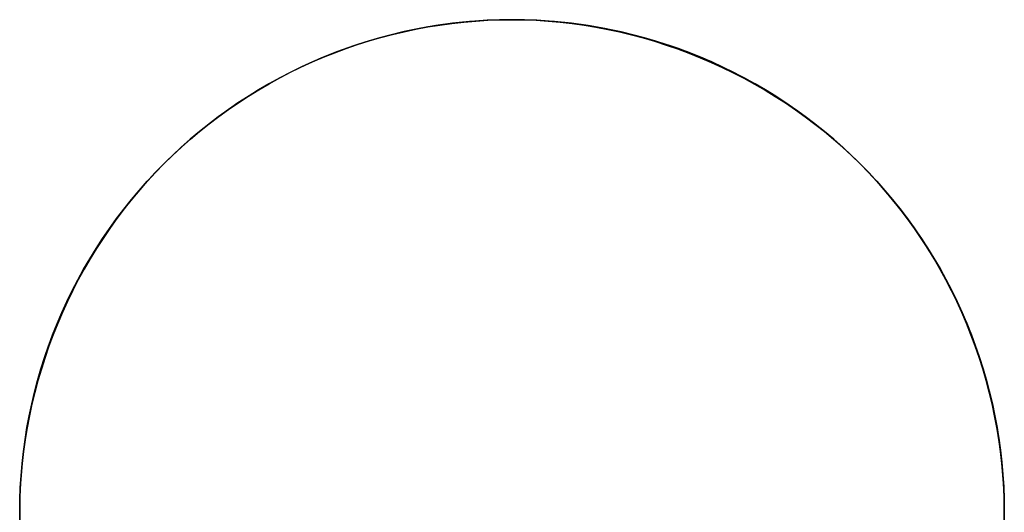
# Model space of a CAD drawing. Header units: millimetres. Extents: x -88 to 88, y -12 to 103.
# Tile 178 of 256: x -51.75 to -50.25, y 25.699 to 26.45. Entities that reach past the tile are written whole.
import ezdxf

# ---------------------------------------------------------------- set-up
doc = ezdxf.new("R2010")
doc.units = ezdxf.units.MM
doc.layers.add('TOP', color=7, linetype='Continuous', true_color=0xc80000)

msp = doc.modelspace()

# ---------------------------------------------------------------- linework, layer by layer
at = {"layer": 'TOP', "color": 254, "true_color": 0xcad1ee}
for points in [[(-50.2499999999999, 25.70000000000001), (-50.2504468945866, 25.72588710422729), (-50.25178704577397, 25.75174335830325), (-50.2540188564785, 25.77753794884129), (-50.25713966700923, 25.80324013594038), (-50.26114575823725, 25.82881928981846), (-50.26603235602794, 25.85424492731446), (-50.27179363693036, 25.87948674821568), (-50.2784227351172, 25.90451467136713), (-50.28591175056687, 25.92929887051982), (-50.29425175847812, 25.95380980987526), (-50.30343281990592, 25.97801827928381), (-50.31344399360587, 26.00189542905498), (-50.32427334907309, 26.02541280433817), (-50.33590798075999, 26.04854237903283), (-50.34833402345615, 26.07125658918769), (-50.36153666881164, 26.09352836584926), (-50.3755001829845, 26.11533116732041), (-50.390207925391, 26.13663901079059), (-50.40564236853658, 26.15742650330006), (-50.42178511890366, 26.17766887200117), (-50.43861693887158, 26.1973419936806), (-50.45611776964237, 26.21642242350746), (-50.47426675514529, 26.23488742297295), (-50.49304226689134, 26.25271498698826), (-50.51242192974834, 26.26988387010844), (-50.53238264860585, 26.28637361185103), (-50.55290063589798, 26.30216456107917), (-50.57395143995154, 26.31723789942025), (-50.5955099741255, 26.33157566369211), (-50.6175505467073, 26.34516076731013), (-50.64004689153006, 26.35797702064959), (-50.66297219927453, 26.37000915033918), (-50.68629914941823, 26.38124281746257), (-50.70999994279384, 26.39166463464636), (-50.734046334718, 26.40126218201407), (-50.75840966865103, 26.41002402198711), (-50.78306091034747, 26.41793971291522), (-50.80797068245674, 26.42499982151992), (-50.83310929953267, 26.43119593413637), (-50.85844680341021, 26.43652066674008), (-50.88395299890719, 26.44096767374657), (-50.90959748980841, 26.44453165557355), (-50.93534971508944, 26.44720836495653), (-50.96117898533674, 26.44899461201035), (-50.98705451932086, 26.44988826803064), (-51.01294548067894, 26.44988826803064), (-51.03882101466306, 26.44899461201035), (-51.06465028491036, 26.44720836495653), (-51.0904025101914, 26.44453165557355), (-51.11604700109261, 26.44096767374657), (-51.14155319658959, 26.43652066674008), (-51.16689070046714, 26.43119593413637), (-51.19202931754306, 26.42499982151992), (-51.21693908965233, 26.41793971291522), (-51.24159033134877, 26.41002402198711), (-51.2659536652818, 26.40126218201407), (-51.29000005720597, 26.39166463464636), (-51.31370085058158, 26.38124281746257), (-51.33702780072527, 26.37000915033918), (-51.35995310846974, 26.35797702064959), (-51.3824494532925, 26.34516076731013), (-51.4044900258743, 26.33157566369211), (-51.42604856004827, 26.31723789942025), (-51.44709936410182, 26.30216456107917), (-51.46761735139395, 26.28637361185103), (-51.48757807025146, 26.26988387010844), (-51.50695773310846, 26.25271498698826), (-51.52573324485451, 26.23488742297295), (-51.54388223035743, 26.21642242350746), (-51.56138306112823, 26.1973419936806), (-51.57821488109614, 26.17766887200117), (-51.59435763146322, 26.15742650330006), (-51.6097920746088, 26.13663901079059), (-51.62449981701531, 26.11533116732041), (-51.63846333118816, 26.09352836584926), (-51.65166597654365, 26.07125658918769), (-51.66409201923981, 26.04854237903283), (-51.67572665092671, 26.02541280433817), (-51.68655600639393, 26.00189542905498), (-51.69656718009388, 25.97801827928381), (-51.70574824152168, 25.95380980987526), (-51.71408824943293, 25.92929887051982), (-51.7215772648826, 25.90451467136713), (-51.72820636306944, 25.87948674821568), (-51.73396764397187, 25.85424492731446), (-51.73885424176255, 25.82881928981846), (-51.74286033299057, 25.80324013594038), (-51.7459811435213, 25.77753794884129), (-51.74821295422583, 25.75174335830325), (-51.74955310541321, 25.72588710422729), (-51.7499999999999, 25.70000000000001)], [(-51.7499999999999, 25.7), (-51.74955310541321, 25.67411289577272)], [(-50.2504468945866, 25.67411289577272), (-50.2499999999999, 25.7)]]:
    msp.add_lwpolyline(points, dxfattribs=at)
at = {"layer": 'TOP', "color": 254, "true_color": 0xcad1ee, "extrusion": (1, 0, 0)}
for points in [[(26.44999638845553, 13.49299724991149), (24.95000370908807, 13.4397049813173)], [(26.45000000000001, 13.49305847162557), (26.45000000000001, 13.79335097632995)]]:
    msp.add_lwpolyline(points, dxfattribs=at)
at = {"layer": 'TOP', "color": 254, "true_color": 0xcad1ee, "extrusion": (0.9999999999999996, -1.345137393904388e-15, 3.175085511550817e-08)}
msp.add_lwpolyline([(25.69999998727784, 13.74688107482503), (25.69999999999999, 13.44658515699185)], dxfattribs=at)
at = {"layer": 'TOP', "color": 254, "true_color": 0xcad1ee, "extrusion": (0.9999999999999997, -1.441369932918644e-15, 3.238762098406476e-08)}
msp.add_lwpolyline([(25.69999999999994, 13.48595328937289), (25.69999998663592, 13.78624315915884)], dxfattribs=at)
at = {"layer": 'TOP', "color": 254, "true_color": 0xcad1ee}
for points in [[(-51.75000000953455, 25.69999998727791, 13.74687943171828), (-51.74977165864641, 25.71840420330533, 13.7475394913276), (-51.74908805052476, 25.73679636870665, 13.74821143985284), (-51.74795135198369, 25.755165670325, 13.74889480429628), (-51.74636372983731, 25.77350129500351, 13.74958911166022), (-51.74432735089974, 25.79179242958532, 13.75029388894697), (-51.74184438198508, 25.81002826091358, 13.75100866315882), (-51.73891698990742, 25.8281979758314, 13.75173296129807), (-51.73554734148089, 25.84629076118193, 13.75246631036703), (-51.73173760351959, 25.86429580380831, 13.75320823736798), (-51.72748994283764, 25.88220229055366, 13.75395826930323), (-51.72280652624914, 25.89999940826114, 13.75471593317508), (-51.7176895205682, 25.91767634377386, 13.75548075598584), (-51.71214109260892, 25.93522228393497, 13.75625226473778), (-51.70616340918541, 25.95262641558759, 13.75702998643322), (-51.69975863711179, 25.96987792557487, 13.75781344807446), (-51.69292894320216, 25.98696600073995, 13.75860217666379), (-51.68567584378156, 26.0038830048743, 13.75939587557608), (-51.67800661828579, 26.02061485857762, 13.76019389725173), (-51.6699273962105, 26.0371523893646, 13.76099576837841), (-51.66144430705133, 26.05348642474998, 13.76180101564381), (-51.65256348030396, 26.06960779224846, 13.76260916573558), (-51.64329104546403, 26.08550731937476, 13.76341974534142), (-51.63363313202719, 26.1011758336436, 13.764232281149), (-51.62359586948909, 26.11660416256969, 13.76504629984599), (-51.6131853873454, 26.13178313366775, 13.76586132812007), (-51.60240781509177, 26.14670357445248, 13.76667689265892), (-51.59126928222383, 26.16135631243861, 13.76749252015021), (-51.57977591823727, 26.17573217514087, 13.76830773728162), (-51.56793385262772, 26.18982199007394, 13.76912207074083), (-51.55574921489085, 26.20361658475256, 13.76993504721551), (-51.54322813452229, 26.21710678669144, 13.77074619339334), (-51.5303767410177, 26.2302834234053, 13.77155503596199), (-51.5172078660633, 26.24313190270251, 13.77236044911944), (-51.50372555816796, 26.25565046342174, 13.77316201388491), (-51.48993897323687, 26.26783297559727, 13.77395931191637), (-51.47585726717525, 26.27967330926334, 13.77475192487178), (-51.4614895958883, 26.29116533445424, 13.7755394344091), (-51.44684511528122, 26.30230292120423, 13.77632142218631), (-51.43193298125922, 26.31307993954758, 13.77709746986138), (-51.41676234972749, 26.32349025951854, 13.77786715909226), (-51.40134237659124, 26.3335277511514, 13.77863007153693), (-51.38568221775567, 26.34318628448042, 13.77938578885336), (-51.36979102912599, 26.35245972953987, 13.78013389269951), (-51.35367796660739, 26.36134195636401, 13.78087396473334), (-51.33735218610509, 26.36982683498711, 13.78160558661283), (-51.32082284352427, 26.37790823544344, 13.78232833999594), (-51.30409909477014, 26.38558002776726, 13.78304180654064), (-51.28719009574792, 26.39283608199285, 13.7837455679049), (-51.27009599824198, 26.39967447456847, 13.78443961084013), (-51.25283807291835, 26.40608762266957, 13.78512309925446), (-51.23542714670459, 26.41207334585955, 13.7857956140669), (-51.21787404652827, 26.4176294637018, 13.78645673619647), (-51.20018959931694, 26.42275379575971, 13.7871060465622), (-51.18238463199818, 26.4274441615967, 13.7877431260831), (-51.16446997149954, 26.43169838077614, 13.78836755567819), (-51.1464564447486, 26.43551427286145, 13.7889789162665), (-51.12835487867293, 26.43888965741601, 13.78957678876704), (-51.11017610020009, 26.44182235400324, 13.79016075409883), (-51.09193093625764, 26.44431018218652, 13.7907303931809), (-51.07363021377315, 26.44635096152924, 13.79128528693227), (-51.05528475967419, 26.44794251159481, 13.79182501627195), (-51.03690540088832, 26.44908265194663, 13.79234916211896), (-51.01850296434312, 26.4497692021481, 13.79285730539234), (-51.00008827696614, 26.44999998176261, 13.79334902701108), (-50.98112533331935, 26.44976292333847, 13.79383809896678), (-50.96226574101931, 26.44905163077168, 13.79430737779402), (-50.94351668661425, 26.44787264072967, 13.79475692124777), (-50.92488535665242, 26.44623248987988, 13.79518678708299), (-50.90637893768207, 26.44413771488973, 13.79559703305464), (-50.88800461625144, 26.44159485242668, 13.79598771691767), (-50.86976957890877, 26.43861043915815, 13.79635889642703), (-50.85168101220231, 26.43519101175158, 13.7967106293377), (-50.83374610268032, 26.43134310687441, 13.79704297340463), (-50.81597203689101, 26.42707326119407, 13.79735598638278), (-50.79836600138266, 26.42238801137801, 13.7976497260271), (-50.7809351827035, 26.41729389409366, 13.79792425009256), (-50.76368676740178, 26.41179744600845, 13.79817961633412), (-50.74662794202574, 26.40590520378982, 13.79841588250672), (-50.72976589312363, 26.39962370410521, 13.79863310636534), (-50.71310780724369, 26.39295948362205, 13.79883134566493), (-50.69596797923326, 26.38561302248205, 13.79901782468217), (-50.67905969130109, 26.37786404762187, 13.79918380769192), (-50.66238854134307, 26.3697185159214, 13.7993293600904), (-50.64596012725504, 26.3611823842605, 13.79945454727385), (-50.62978004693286, 26.35226160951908, 13.79955943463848), (-50.61385389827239, 26.34296214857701, 13.79964408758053), (-50.59818727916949, 26.33328995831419, 13.79970857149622), (-50.58278578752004, 26.32325099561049, 13.79975295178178), (-50.56765502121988, 26.31285121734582, 13.79977729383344), (-50.55280057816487, 26.30209658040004, 13.79978166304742), (-50.53822805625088, 26.29099304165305, 13.79976612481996), (-50.52394305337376, 26.27954655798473, 13.79973074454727), (-50.50995116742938, 26.26776308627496, 13.79967558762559), (-50.4962579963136, 26.25564858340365, 13.79960071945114), (-50.48286913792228, 26.24320900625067, 13.79950620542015), (-50.46979019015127, 26.2304503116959, 13.79939211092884), (-50.45702686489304, 26.21737851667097, 13.79925851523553), (-50.44458260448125, 26.20399690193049, 13.79910547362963), (-50.43246335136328, 26.19031106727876, 13.79893305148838), (-50.42067504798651, 26.17632661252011, 13.79874131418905), (-50.40922363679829, 26.16204913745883, 13.79853032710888), (-50.39811506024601, 26.14748424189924, 13.79830015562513), (-50.38735526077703, 26.13263752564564, 13.79805086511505), (-50.37695018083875, 26.11751458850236, 13.79778252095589), (-50.3669057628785, 26.10212103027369, 13.7974951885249), (-50.35722794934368, 26.08646245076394, 13.79718893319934), (-50.34792268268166, 26.07054444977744, 13.79686382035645), (-50.3389959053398, 26.05437262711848, 13.7965199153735), (-50.33045355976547, 26.03795258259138, 13.79615728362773), (-50.32230158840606, 26.02128991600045, 13.7957759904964), (-50.31454593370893, 26.00439022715, 13.79537610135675), (-50.30719253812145, 25.98725911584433, 13.79495768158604), (-50.30051245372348, 25.97058635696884, 13.79453829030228), (-50.29421588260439, 25.95370917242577, 13.79410191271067), (-50.2883093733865, 25.93663476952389, 13.79364860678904), (-50.28279947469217, 25.91937035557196, 13.79317843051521), (-50.27769273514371, 25.90192313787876, 13.79269144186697), (-50.27299570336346, 25.88430032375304, 13.79218769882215), (-50.26871492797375, 25.86650912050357, 13.79166725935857), (-50.26485695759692, 25.84855673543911, 13.79113018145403), (-50.26142834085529, 25.83045037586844, 13.79057652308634), (-50.2584356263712, 25.81219724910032, 13.79000634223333), (-50.25588536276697, 25.79380456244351, 13.7894196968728), (-50.25378409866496, 25.77527952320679, 13.78881664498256), (-50.25213838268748, 25.7566293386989, 13.78819724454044), (-50.25095476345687, 25.73786121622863, 13.78756155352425), (-50.25023978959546, 25.71898236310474, 13.78690962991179), (-50.25000000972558, 25.69999998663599, 13.78624153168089)], [(-51.75000000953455, 25.69999998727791, 13.74687943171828), (-51.74977175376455, 25.71839371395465, 13.74753901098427), (-51.74908844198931, 25.73677686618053, 13.74821033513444), (-51.74795225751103, 25.75513846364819, 13.74889295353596), (-51.74636538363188, 25.77346752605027, 13.74958641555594), (-51.74433000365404, 25.79175307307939, 13.75029027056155), (-51.74184830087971, 25.8099841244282, 13.75100406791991), (-51.73892245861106, 25.82814969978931, 13.75172735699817), (-51.73555466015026, 25.84623881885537, 13.75245968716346), (-51.73174708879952, 25.86424050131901, 13.75320060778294), (-51.72750192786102, 25.88214376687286, 13.75394966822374), (-51.72282136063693, 25.89993763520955, 13.754706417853), (-51.71770757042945, 25.91761112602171, 13.75547040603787), (-51.71216274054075, 25.93515325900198, 13.75624118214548), (-51.70618905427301, 25.952553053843, 13.75701829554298), (-51.69978869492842, 25.96979953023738, 13.75780129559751), (-51.69296384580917, 25.98688170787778, 13.7585897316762), (-51.68568489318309, 26.00387174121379, 13.75938695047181), (-51.67800330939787, 26.02065212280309, 13.76018740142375), (-51.66992300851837, 26.03721699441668, 13.76099076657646), (-51.66144790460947, 26.05356049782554, 13.76179672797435), (-51.65258191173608, 26.06967677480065, 13.76260496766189), (-51.64332894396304, 26.08555996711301, 13.7634151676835), (-51.63369291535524, 26.1012042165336, 13.76422701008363), (-51.62367773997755, 26.11660366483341, 13.7650401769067), (-51.61328733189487, 26.13175245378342, 13.76585435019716), (-51.60252560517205, 26.14664472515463, 13.76666921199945), (-51.59139647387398, 26.16127462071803, 13.767484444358), (-51.57990385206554, 26.17563628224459, 13.76829972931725), (-51.56805165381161, 26.18972385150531, 13.76911474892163), (-51.55584379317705, 26.20353147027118, 13.7699291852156), (-51.54328418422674, 26.21705328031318, 13.77074272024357), (-51.53037674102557, 26.2302834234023, 13.77155503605), (-51.51715270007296, 26.24318918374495, 13.77236413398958), (-51.50363540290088, 26.25574838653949, 13.77316859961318), (-51.48983094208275, 26.26795696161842, 13.77396812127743), (-51.475745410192, 26.27981083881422, 13.77476238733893), (-51.46138489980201, 26.29130594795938, 13.77555108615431), (-51.44675550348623, 26.30243821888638, 13.77633390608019), (-51.43186331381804, 26.31320358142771, 13.77711053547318), (-51.41671442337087, 26.32359796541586, 13.77788066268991), (-51.40131492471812, 26.3336173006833, 13.77864397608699), (-51.38567091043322, 26.34325751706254, 13.77940016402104), (-51.36978847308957, 26.35251454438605, 13.78014891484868), (-51.35367370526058, 26.36138431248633, 13.78088991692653), (-51.33733269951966, 26.36986275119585, 13.78162285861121), (-51.32077154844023, 26.37794579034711, 13.78234742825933), (-51.30399634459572, 26.38562935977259, 13.78306331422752), (-51.28701318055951, 26.39290938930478, 13.78377020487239), (-51.26993820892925, 26.39973464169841, 13.78446320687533), (-51.25269503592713, 26.40613632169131, 13.7851454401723), (-51.23529519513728, 26.41211213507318, 13.78581651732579), (-51.21775022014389, 26.41765978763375, 13.78647605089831), (-51.20007164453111, 26.42277698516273, 13.78712365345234), (-51.18227100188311, 26.42746143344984, 13.78775893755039), (-51.16435982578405, 26.4317108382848, 13.78838151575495), (-51.1463496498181, 26.43552290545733, 13.78899100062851), (-51.12825200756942, 26.43889534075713, 13.78958700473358), (-51.11007843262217, 26.44182584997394, 13.79016914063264), (-51.09184045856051, 26.44431213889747, 13.7907370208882), (-51.07354961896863, 26.44635191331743, 13.79129025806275), (-51.05521744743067, 26.44794287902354, 13.79182846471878), (-51.03685547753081, 26.44908274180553, 13.7923512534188), (-51.0184752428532, 26.44976920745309, 13.7928582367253), (-51.00008827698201, 26.44999998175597, 13.79334902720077), (-50.98172569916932, 26.44976483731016, 13.79382243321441), (-50.96337238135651, 26.44905800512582, 13.79427864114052), (-50.94503891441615, 26.44788387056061, 13.79471753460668), (-50.92673588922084, 26.44624681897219, 13.79513899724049), (-50.90847389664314, 26.44415123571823, 13.79554291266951), (-50.89026352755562, 26.44160150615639, 13.79592916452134), (-50.87211537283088, 26.43860201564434, 13.79629763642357), (-50.85404002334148, 26.43515714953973, 13.79664821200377), (-50.83604806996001, 26.43127129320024, 13.79698077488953), (-50.81815010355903, 26.42694883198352, 13.79729520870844), (-50.80035671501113, 26.42219415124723, 13.79759139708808), (-50.78267849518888, 26.41701163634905, 13.79786922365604), (-50.76512603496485, 26.41140567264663, 13.79812857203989), (-50.74770992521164, 26.40538064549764, 13.79836932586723), (-50.73044075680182, 26.39894094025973, 13.79859136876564), (-50.71332912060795, 26.39209094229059, 13.7987945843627), (-50.69638560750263, 26.38483503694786, 13.798978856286), (-50.67962080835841, 26.3771776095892, 13.79914406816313), (-50.66304531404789, 26.3691230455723, 13.79929010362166), (-50.64666971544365, 26.36067573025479, 13.79941684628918), (-50.63050460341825, 26.35184004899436, 13.79952417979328), (-50.61456056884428, 26.34262038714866, 13.79961198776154), (-50.5988482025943, 26.33302113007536, 13.79968015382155), (-50.58337809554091, 26.32304666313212, 13.79972856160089), (-50.56816083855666, 26.3127013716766, 13.79975709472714), (-50.55320702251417, 26.30198964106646, 13.79976563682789), (-50.53852723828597, 26.29091585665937, 13.79975407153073), (-50.52413207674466, 26.27948440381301, 13.79972228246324), (-50.51003212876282, 26.26769966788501, 13.799670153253), (-50.49623798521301, 26.25556603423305, 13.7995975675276), (-50.48276023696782, 26.2430878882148, 13.79950440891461), (-50.46960947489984, 26.23026961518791, 13.79939056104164), (-50.45676602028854, 26.21709975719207, 13.79925614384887), (-50.44425058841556, 26.20361352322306, 13.79910188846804), (-50.43206959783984, 26.18982052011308, 13.79892797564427), (-50.42022946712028, 26.17573035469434, 13.79873458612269), (-50.40873661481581, 26.16135263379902, 13.79852190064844), (-50.39759745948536, 26.14669696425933, 13.79829009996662), (-50.38681841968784, 26.13177295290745, 13.79803936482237), (-50.37640591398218, 26.11659020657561, 13.79776987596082), (-50.3663663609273, 26.10115833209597, 13.79748181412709), (-50.35670617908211, 26.08548693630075, 13.79717536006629), (-50.34743178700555, 26.06958562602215, 13.79685069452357), (-50.33854960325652, 26.05346400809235, 13.79650799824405), (-50.33006604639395, 26.03713168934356, 13.79614745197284), (-50.32198753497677, 26.02059827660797, 13.79576923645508), (-50.31432048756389, 26.00387337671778, 13.7953735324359), (-50.30707132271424, 25.98696659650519, 13.79496052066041), (-50.30021114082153, 25.9698101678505, 13.79452854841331), (-50.29378373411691, 25.95251813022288, 13.79408053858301), (-50.28779045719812, 25.93509728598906, 13.79361670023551), (-50.28223266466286, 25.91755443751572, 13.79313724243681), (-50.27711171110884, 25.89989638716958, 13.79264237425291), (-50.2724289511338, 25.88212993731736, 13.79213230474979), (-50.26818573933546, 25.86426189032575, 13.79160724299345), (-50.26438343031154, 25.84629904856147, 13.79106739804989), (-50.26102337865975, 25.82824821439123, 13.79051297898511), (-50.25810693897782, 25.81011619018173, 13.78994419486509), (-50.25563546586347, 25.79190977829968, 13.78936125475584), (-50.25361031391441, 25.77363578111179, 13.78876436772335), (-50.25203283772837, 25.75530100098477, 13.78815374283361), (-50.25090439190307, 25.73691224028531, 13.78752958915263), (-50.25022633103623, 25.71847630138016, 13.78689211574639), (-50.25000000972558, 25.69999998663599, 13.78624153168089)], [(-50.2499999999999, 25.70000000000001, 13.48595166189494), (-50.25023939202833, 25.71896701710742, 13.48661922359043), (-50.25095320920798, 25.73783060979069, 13.48727063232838), (-50.25213491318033, 25.7565835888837, 13.48790583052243), (-50.25377796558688, 25.77521876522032, 13.48852476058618), (-50.25587582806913, 25.79372894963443, 13.48912736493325), (-50.25842196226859, 25.81210695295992, 13.48971358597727), (-50.26140982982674, 25.83034558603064, 13.49028336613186), (-50.26483289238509, 25.84843765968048, 13.49083664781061), (-50.26868461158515, 25.86637598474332, 13.49137337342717), (-50.2729584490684, 25.88415337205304, 13.49189348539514), (-50.27764786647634, 25.90176263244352, 13.49239692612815), (-50.28274632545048, 25.91919657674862, 13.49288363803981), (-50.28824728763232, 25.93644801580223, 13.49335356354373), (-50.29414421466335, 25.95350976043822, 13.49380664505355), (-50.30043056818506, 25.97037462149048, 13.49424282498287), (-50.30709980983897, 25.98703540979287, 13.49466204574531), (-50.31444905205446, 26.0041720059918, 13.49508073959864), (-50.32220071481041, 26.02107710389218, 13.49548089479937), (-50.33034884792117, 26.03774510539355, 13.49586244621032), (-50.33888750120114, 26.05417041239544, 13.49622532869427), (-50.34781072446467, 26.07034742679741, 13.49656947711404), (-50.35711256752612, 26.08627055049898, 13.49689482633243), (-50.36678708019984, 26.10193418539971, 13.49720131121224), (-50.37682831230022, 26.11733273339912, 13.49748886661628), (-50.38723031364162, 26.13246059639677, 13.49775742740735), (-50.3979871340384, 26.1473121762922, 13.49800692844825), (-50.40909282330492, 26.16188187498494, 13.49823730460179), (-50.42054143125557, 26.17616409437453, 13.49844849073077), (-50.43232700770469, 26.19015323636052, 13.498640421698), (-50.44444360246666, 26.20384370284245, 13.49881303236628), (-50.45688526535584, 26.21722989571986, 13.4989662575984), (-50.46964604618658, 26.23030621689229, 13.49910003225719), (-50.48272031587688, 26.24306731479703, 13.4992142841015), (-50.49610443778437, 26.25550936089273, 13.49930895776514), (-50.50979281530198, 26.26762640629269, 13.4993839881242), (-50.52377985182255, 26.27941250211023, 13.49943931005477), (-50.538059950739, 26.29086169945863, 13.49947485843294), (-50.55262751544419, 26.30196804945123, 13.4994905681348), (-50.567476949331, 26.3127256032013, 13.49948637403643), (-50.58260265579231, 26.32312841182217, 13.49946221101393), (-50.59799903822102, 26.33317052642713, 13.49941801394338), (-50.61366050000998, 26.34284599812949, 13.49935371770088), (-50.6295814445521, 26.35214887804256, 13.49926925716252), (-50.64575627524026, 26.36107321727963, 13.49916456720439), (-50.66217939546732, 26.36961306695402, 13.49903958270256), (-50.67884520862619, 26.37776247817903, 13.49889423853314), (-50.69574811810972, 26.38551550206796, 13.49872846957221), (-50.71288252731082, 26.39286618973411, 13.49854221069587), (-50.72955689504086, 26.39954295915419, 13.49834392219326), (-50.74643572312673, 26.40583620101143, 13.49812660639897), (-50.76351180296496, 26.41173935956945, 13.49789020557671), (-50.78077792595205, 26.41724587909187, 13.49763466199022), (-50.79822688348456, 26.42234920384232, 13.49735991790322), (-50.81585146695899, 26.42704277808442, 13.49706591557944), (-50.83364446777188, 26.43132004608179, 13.49675259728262), (-50.85159867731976, 26.43517445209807, 13.49641990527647), (-50.86970688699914, 26.43859944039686, 13.49606778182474), (-50.88796188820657, 26.44158845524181, 13.49569616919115), (-50.90635647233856, 26.44413494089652, 13.49530500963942), (-50.92488343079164, 26.44623234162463, 13.49489424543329), (-50.94353555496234, 26.44787410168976, 13.49446381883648), (-50.96230563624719, 26.44905366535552, 13.49401367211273), (-50.98118646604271, 26.44976447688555, 13.49354374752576), (-51.00017083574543, 26.44999998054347, 13.4930539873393), (-51.01912335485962, 26.44975641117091, 13.49254813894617), (-51.03797549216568, 26.44903867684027, 13.4920284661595), (-51.05671981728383, 26.44785325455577, 13.49149532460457), (-51.07534889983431, 26.44620662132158, 13.49094906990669), (-51.09385530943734, 26.44410525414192, 13.49039005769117), (-51.11223161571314, 26.44155563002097, 13.48981864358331), (-51.13047038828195, 26.43856422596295, 13.4892351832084), (-51.148564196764, 26.43513751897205, 13.48864003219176), (-51.16650561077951, 26.43128198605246, 13.48803354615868), (-51.18428719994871, 26.42700410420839, 13.48741608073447), (-51.20190153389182, 26.42231035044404, 13.48678799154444), (-51.21934118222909, 26.4172072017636, 13.48614963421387), (-51.23659871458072, 26.41170113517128, 13.48550136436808), (-51.25366670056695, 26.40579862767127, 13.48484353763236), (-51.27053770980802, 26.39950615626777, 13.48417650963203), (-51.28720431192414, 26.39283019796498, 13.48350063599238), (-51.30432929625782, 26.3854810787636, 13.48278812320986), (-51.32122355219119, 26.37772968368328, 13.48206677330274), (-51.33788143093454, 26.36958196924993, 13.48133698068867), (-51.35429728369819, 26.36104389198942, 13.48059913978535), (-51.37046546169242, 26.35212140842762, 13.47985364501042), (-51.38638031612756, 26.34282047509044, 13.47910089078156), (-51.40203619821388, 26.33314704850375, 13.47834127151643), (-51.41742745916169, 26.32310708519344, 13.47757518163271), (-51.43254845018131, 26.31270654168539, 13.47680301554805), (-51.44739352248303, 26.30195137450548, 13.47602516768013), (-51.46195702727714, 26.29084754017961, 13.47524203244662), (-51.47623331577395, 26.27940099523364, 13.47445400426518), (-51.49021673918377, 26.26761769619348, 13.47366147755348), (-51.50390164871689, 26.255503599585, 13.47286484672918), (-51.51728239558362, 26.24306466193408, 13.47206450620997), (-51.53035333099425, 26.23030683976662, 13.47126085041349), (-51.54310932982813, 26.21723550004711, 13.47045430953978), (-51.55554622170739, 26.20385466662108, 13.46964524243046), (-51.56765807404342, 26.19016999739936, 13.4688340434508), (-51.57943895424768, 26.1761871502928, 13.46802110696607), (-51.59088292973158, 26.16191178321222, 13.46720682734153), (-51.60198406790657, 26.14734955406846, 13.46639159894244), (-51.61273643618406, 26.13250612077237, 13.46557581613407), (-51.62313410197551, 26.11738714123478, 13.46475987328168), (-51.63317113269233, 26.10199827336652, 13.46394416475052), (-51.64284159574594, 26.08634517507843, 13.46312908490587), (-51.65213955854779, 26.07043350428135, 13.46231502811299), (-51.6610590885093, 26.05426891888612, 13.46150238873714), (-51.66959425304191, 26.03785707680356, 13.46069156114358), (-51.67773911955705, 26.02120363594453, 13.45988293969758), (-51.68548775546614, 26.00431425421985, 13.4590769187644), (-51.69283422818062, 25.98719458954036, 13.45827389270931), (-51.69951404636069, 25.97051777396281, 13.45750482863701), (-51.70580979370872, 25.95363736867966, 13.45673924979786), (-51.71171500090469, 25.93656063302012, 13.45597750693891), (-51.71722319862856, 25.91929482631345, 13.45521995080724), (-51.72232791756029, 25.90184720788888, 13.45446693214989), (-51.72702268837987, 25.88422503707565, 13.45371880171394), (-51.73130104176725, 25.866435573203, 13.45297591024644), (-51.73515650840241, 25.84848607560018, 13.45223860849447), (-51.73858261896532, 25.83038380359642, 13.45150724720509), (-51.74157290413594, 25.81213601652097, 13.45078217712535), (-51.74412089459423, 25.79374997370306, 13.45006374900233), (-51.74622012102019, 25.77523293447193, 13.44935231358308), (-51.74786411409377, 25.75659215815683, 13.44864822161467), (-51.74904640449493, 25.73783490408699, 13.44795182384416), (-51.74976052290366, 25.71896843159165, 13.44726347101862), (-51.74999999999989, 25.70000000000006, 13.4465835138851)], [(-50.2499999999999, 25.70000000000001, 13.48595166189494), (-50.25023511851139, 25.71844119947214, 13.48660077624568), (-50.25093781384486, 25.7368582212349, 13.48723695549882), (-50.25210409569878, 25.75524142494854, 13.4878599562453), (-50.25372997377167, 25.77358117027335, 13.48846953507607), (-50.25581145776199, 25.79186781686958, 13.48906544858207), (-50.25834455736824, 25.81009172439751, 13.48964745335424), (-50.2613252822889, 25.8282432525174, 13.49021530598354), (-50.26474964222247, 25.84631276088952, 13.4907687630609), (-50.26861364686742, 25.86429060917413, 13.49130758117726), (-50.27291330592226, 25.88216715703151, 13.49183151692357), (-50.27764462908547, 25.89993276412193, 13.49234032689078), (-50.28280362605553, 25.91757779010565, 13.49283376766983), (-50.28838630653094, 25.93509259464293, 13.49331159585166), (-50.29438868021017, 25.95246753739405, 13.49377356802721), (-50.30080675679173, 25.96969297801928, 13.49421944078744), (-50.30763654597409, 25.98675927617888, 13.49464897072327), (-50.31487405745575, 26.00365679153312, 13.49506191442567), (-50.32251530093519, 26.02037588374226, 13.49545802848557), (-50.33055628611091, 26.03690691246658, 13.49583706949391), (-50.33899302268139, 26.05324023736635, 13.49619879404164), (-50.34782152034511, 26.06936621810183, 13.4965429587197), (-50.35703778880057, 26.08527521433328, 13.49686932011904), (-50.36663783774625, 26.10095758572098, 13.4971776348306), (-50.37661767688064, 26.1164036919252, 13.49746765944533), (-50.38697331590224, 26.13160389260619, 13.49773915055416), (-50.39770076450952, 26.14654854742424, 13.49799186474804), (-50.40879603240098, 26.16122801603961, 13.49822555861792), (-50.42025512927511, 26.17563265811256, 13.49843998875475), (-50.43207406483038, 26.18975283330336, 13.49863491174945), (-50.44424884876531, 26.20357890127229, 13.49881008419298), (-50.45677549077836, 26.2171012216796, 13.49896526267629), (-50.46965000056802, 26.23031015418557, 13.49910020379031), (-50.48285254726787, 26.24318166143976, 13.49921454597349), (-50.49636997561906, 26.25570595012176, 13.49930826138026), (-50.51019255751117, 26.26787899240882, 13.49938145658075), (-50.5243105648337, 26.27969676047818, 13.49943423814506), (-50.53871426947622, 26.29115522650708, 13.49946671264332), (-50.55339394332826, 26.30225036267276, 13.49947898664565), (-50.56833985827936, 26.31297814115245, 13.49947116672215), (-50.58354228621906, 26.3233345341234, 13.49944335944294), (-50.5989914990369, 26.33331551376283, 13.49939567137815), (-50.61467776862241, 26.342917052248, 13.49932820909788), (-50.63059136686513, 26.35213512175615, 13.49924107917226), (-50.64672256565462, 26.3609656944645, 13.49913438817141), (-50.6630616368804, 26.36940474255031, 13.49900824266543), (-50.67959885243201, 26.37744823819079, 13.49886274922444), (-50.696324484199, 26.38509215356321, 13.49869801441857), (-50.71322880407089, 26.3923324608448, 13.49851414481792), (-50.73030208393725, 26.39916513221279, 13.49831124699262), (-50.7475345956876, 26.40558613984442, 13.49808942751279), (-50.76491661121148, 26.41159145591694, 13.49784879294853), (-50.78243840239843, 26.41717705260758, 13.49758944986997), (-50.80009024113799, 26.42233890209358, 13.49731150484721), (-50.8178623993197, 26.42707297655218, 13.49701506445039), (-50.83574514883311, 26.43137524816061, 13.49670023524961), (-50.85372876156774, 26.43524168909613, 13.49636712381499), (-50.87180350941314, 26.43866827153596, 13.49601583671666), (-50.88995966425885, 26.44165096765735, 13.49564648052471), (-50.9081874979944, 26.44418574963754, 13.49525916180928), (-50.92647728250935, 26.44626858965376, 13.49485398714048), (-50.94481928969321, 26.44789545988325, 13.49443106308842), (-50.96320379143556, 26.44906233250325, 13.49399049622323), (-50.98162105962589, 26.449765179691, 13.49353239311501), (-51.00006136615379, 26.44999997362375, 13.49305686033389), (-51.01851298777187, 26.44977234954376, 13.49256441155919), (-51.03693330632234, 26.4490917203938, 13.49205651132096), (-51.05531423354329, 26.4479597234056, 13.49153343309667), (-51.07364768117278, 26.44637799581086, 13.49099545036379), (-51.09192556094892, 26.44434817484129, 13.49044283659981), (-51.11013978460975, 26.44187189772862, 13.48987586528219), (-51.12828226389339, 26.43895080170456, 13.4892948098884), (-51.14634491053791, 26.43558652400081, 13.48869994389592), (-51.16431963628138, 26.43178070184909, 13.48809154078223), (-51.1821983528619, 26.42753497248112, 13.48746987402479), (-51.19997297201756, 26.42285097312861, 13.48683521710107), (-51.21763540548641, 26.41773034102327, 13.48618784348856), (-51.23517756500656, 26.41217471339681, 13.48552802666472), (-51.25259136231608, 26.40618572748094, 13.48485604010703), (-51.26986870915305, 26.39976502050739, 13.48417215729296), (-51.28700151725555, 26.39291422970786, 13.48347665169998), (-51.30389427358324, 26.38566957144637, 13.48277333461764), (-51.32060938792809, 26.37800472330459, 13.48205963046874), (-51.33713668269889, 26.36992649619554, 13.48133605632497), (-51.35346598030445, 26.36144170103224, 13.48060312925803), (-51.36958710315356, 26.35255714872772, 13.47986136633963), (-51.38548987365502, 26.34327965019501, 13.47911128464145), (-51.40116411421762, 26.33361601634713, 13.4783534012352), (-51.41659964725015, 26.3235730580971, 13.47758823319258), (-51.43178629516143, 26.31315758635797, 13.47681629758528), (-51.44671388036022, 26.30237641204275, 13.476038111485), (-51.46137222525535, 26.29123634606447, 13.47525419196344), (-51.47575115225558, 26.27974419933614, 13.47446505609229), (-51.48984048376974, 26.26790678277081, 13.47367122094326), (-51.50363004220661, 26.2557309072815, 13.47287320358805), (-51.517109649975, 26.24322338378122, 13.47207152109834), (-51.53026912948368, 26.23039102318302, 13.47126669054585), (-51.54308892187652, 26.21723924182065, 13.47045943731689), (-51.55556826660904, 26.20376103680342, 13.46964954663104), (-51.567702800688, 26.18996696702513, 13.46883751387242), (-51.57948816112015, 26.17586759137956, 13.46802383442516), (-51.59091998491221, 26.16147346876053, 13.4672090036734), (-51.60199390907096, 26.14679515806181, 13.46639351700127), (-51.61270557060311, 26.1318432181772, 13.4655778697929), (-51.62305060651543, 26.11662820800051, 13.46476255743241), (-51.63302465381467, 26.10116068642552, 13.46394807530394), (-51.64262334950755, 26.08545121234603, 13.46313491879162), (-51.65184233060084, 26.06951034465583, 13.46232358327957), (-51.66067723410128, 26.05334864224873, 13.46151456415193), (-51.66912369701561, 26.03697666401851, 13.46070835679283), (-51.67717735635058, 26.02040496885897, 13.45990545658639), (-51.68483384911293, 26.00364411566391, 13.45910635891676), (-51.69208881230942, 25.98670466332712, 13.45831155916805), (-51.69893788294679, 25.96959717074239, 13.45752155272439), (-51.70537669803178, 25.95233219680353, 13.45673683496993), (-51.71140089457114, 25.93492030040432, 13.45595790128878), (-51.71700610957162, 25.91737204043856, 13.45518524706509), (-51.72218798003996, 25.89969797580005, 13.45441936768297), (-51.72694214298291, 25.88190866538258, 13.45366075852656), (-51.73126423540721, 25.86401466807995, 13.45290991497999), (-51.7351498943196, 25.84602654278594, 13.45216733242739), (-51.73859475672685, 25.82795484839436, 13.45143350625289), (-51.74159445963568, 25.80981014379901, 13.45070893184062), (-51.74414464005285, 25.79160298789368, 13.44999410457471), (-51.74624093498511, 25.77334393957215, 13.44928951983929), (-51.7478789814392, 25.75504355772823, 13.44859567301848), (-51.74905441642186, 25.73671240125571, 13.44791305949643), (-51.74976287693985, 25.71836102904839, 13.44724217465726), (-51.74999999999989, 25.70000000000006, 13.4465835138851)], [(-51.74976023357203, 25.68101775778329, 13.74621153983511), (-51.75000000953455, 25.69999998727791, 13.74687943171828)], [(-51.74976268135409, 25.68163555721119, 13.74623330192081), (-51.75000000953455, 25.69999998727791, 13.74687943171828)], [(-51.74999999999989, 25.70000000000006, 13.4465835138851), (-51.74977162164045, 25.68159465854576, 13.44593600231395)], [(-51.74999999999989, 25.70000000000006, 13.4465835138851), (-51.74977161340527, 25.68159754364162, 13.44593578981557)], [(-50.25000000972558, 25.69999998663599, 13.78624153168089), (-50.25023911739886, 25.68104625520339, 13.78556230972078)], [(-50.25000000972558, 25.69999998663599, 13.78624153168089), (-50.2502354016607, 25.6815460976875, 13.78557981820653)], [(-50.25022835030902, 25.68159582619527, 13.48529180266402), (-50.2499999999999, 25.70000000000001, 13.48595166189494)], [(-50.25022651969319, 25.68151347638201, 13.48528901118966), (-50.2499999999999, 25.70000000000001, 13.48595166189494)]]:
    msp.add_polyline3d(points, dxfattribs=at)

doc.saveas('drawing.dxf')
